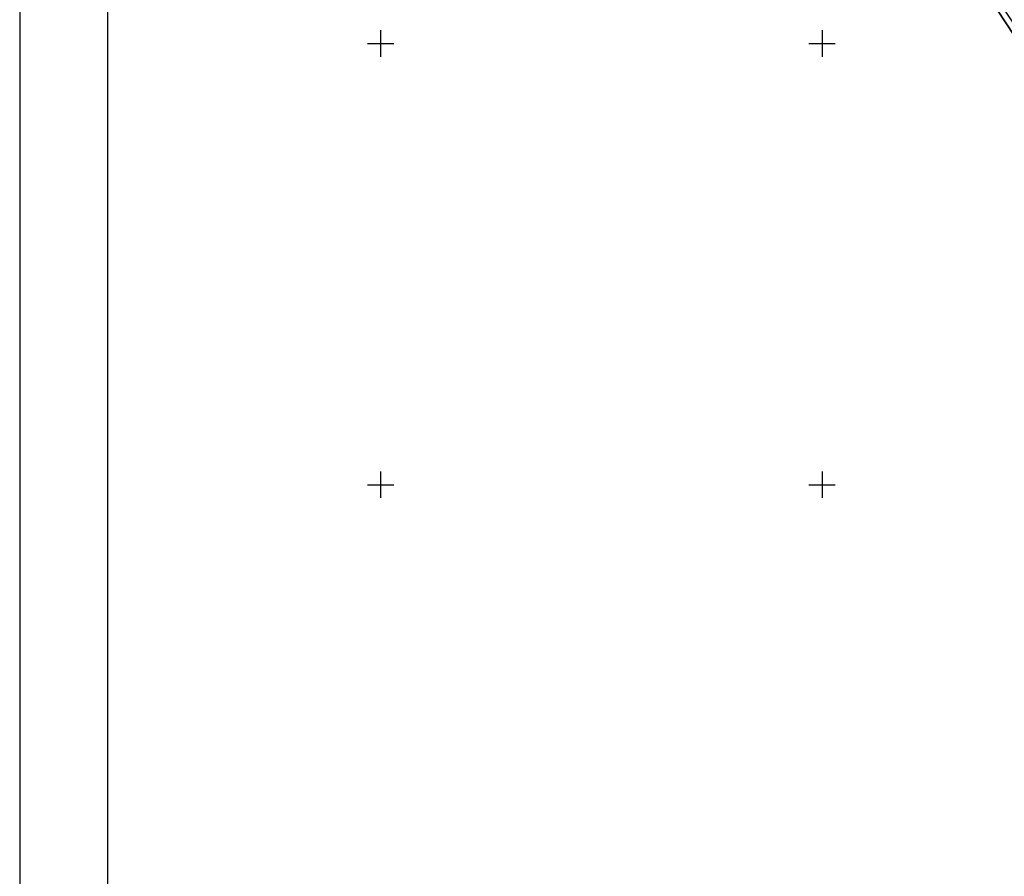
# Model space of a CAD drawing. Header units: millimetres. Extents: x 767170 to 66149698, y -983507 to 2493658.
# Tile 234 of 256: x 3168523 to 3280066, y -752016 to -654943. Entities that reach past the tile are written whole.
import ezdxf

# ---------------------------------------------------------------- set-up
doc = ezdxf.new("R2010")
doc.units = ezdxf.units.MM
doc.layers.add('(001) Сетка', color=92, linetype='Continuous')

# ---------------------------------------------------------------- blocks, each defined once
blk = doc.blocks.new('A11111111111')
blk.add_lwpolyline([(-186450, -2503181), (654550, -2503181), (654550, -1909181), (-186450, -1909181)], close=True)
blk.add_lwpolyline([(649550, -2498181), (-166450, -2498181), (-166450, -1914181), (649550, -1914181), (649550, -2498181)])
blk = doc.blocks.new('Setka')
at = {"layer": '(001) Сетка'}
for p, q in [((0, 1.5), (0, -1.5)), ((-1.5, 0), (1.5, 0))]:
    blk.add_line(p, q, dxfattribs=at)
blk = doc.blocks.new('Topo Xos')
at = {"layer": '(001) Сетка', "transparency": 16777216}
for p in [(-143.34, -86.03), (-93.34, -86.03), (-143.34, -136.03), (-93.34, -136.03)]:
    blk.add_blockref('Setka', p, dxfattribs=at)

msp = doc.modelspace()

# ---------------------------------------------------------------- block references
at = {"xscale": 0.5, "yscale": 0.5, "zscale": 0.5}
msp.add_blockref('A11111111111', (3261748.15, 475993.25), dxfattribs=at)

# ---------------------------------------------------------------- next in the draw order: block references
at = {"xscale": 1000, "yscale": 1000, "zscale": 1000}
msp.add_blockref('Topo Xos', (3352754.32, -571613.28), dxfattribs=at)

# ---------------------------------------------------------------- next in the draw order: linework, layer by layer
for points in [[(3341355.79, -736834.3), (3338963.79, -738920.39), (3300395.29, -685926.13), (3223754.93, -569428.84), (3354734.55, -489851.54), (3417832.14, -602286.69), (3386575.58, -622966.39), (3386415.24, -626464), (3388363.36, -629103.83), (3367521.85, -647824.51), (3398510.59, -687779.78), (3350636.95, -728888.93), (3351483.64, -729874.71), (3346654.19, -734022.69)], [(3223754.93, -569428.84), (3300395.29, -685926.13), (3338963.79, -738920.39), (3341309.21, -736874.92), (3340895.7, -736306.74), (3339079.89, -737890.33), (3300971, -685527.59), (3224738.53, -569650.32)]]:
    msp.add_lwpolyline(points)
at = {"lineweight": 30}
msp.add_lwpolyline([(3223754.93, -569428.84), (3300395.29, -685926.13)], dxfattribs=at)

doc.saveas('drawing.dxf')
